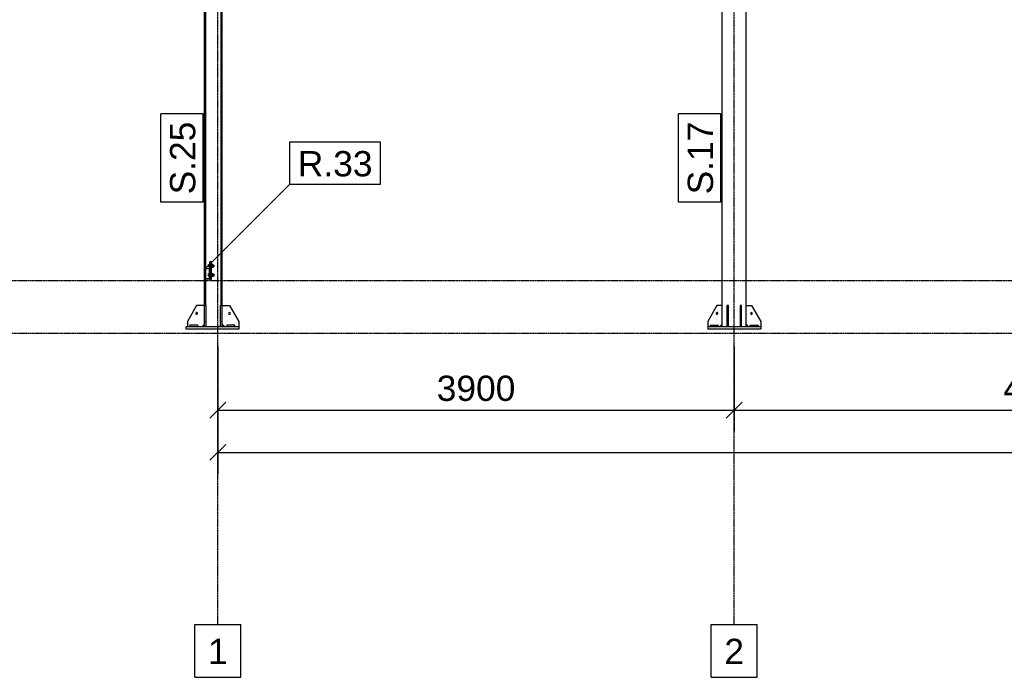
# Model space of a CAD drawing. Header units: millimetres. Extents: x -19654 to 22346, y -14260 to 15440.
# Tile 3 of 22: x -15768 to -8332, y -3000 to 1970. Entities that reach past the tile are written whole.
import ezdxf

# ---------------------------------------------------------------- set-up
doc = ezdxf.new("R2010")
doc.units = ezdxf.units.MM
doc.linetypes.add('DXK_LINE_DOT3', pattern=[5.9187, 2.979, -0.9799, 0.9799, -0.9799])
for name, color, linetype in [('TS_INNE_OBIEKTY', 7, 'Continuous'), ('TS_LINIE_WIDOCZNE', 7, 'Continuous'), ('TS_OPISY', 7, 'Continuous'), ('TS_OPISY_LINIE', 7, 'Continuous'), ('TS_OPISY_RAMKA', 7, 'Continuous'), ('TS_WYMIARY', 7, 'Continuous'), ('TS_WYMIARY_TEKST', 7, 'Continuous'), ('TS_WYPELNIENIE', 7, 'Continuous')]:
    doc.layers.add(name, color=color, linetype=linetype)
doc.styles.add('Arial', font='ARIAL.TTF', dxfattribs={"height": 0.2})

# ---------------------------------------------------------------- blocks, each defined once
blk = doc.blocks.new('Part-305655477-1383 - 1303')
at = {"layer": 'TS_LINIE_WIDOCZNE', "color": 1, "linetype": 'Continuous'}
for p, q in [((-14367.7, 4790), (-14363.2, 4790)), ((-14363.2, 4539.6), (-14363.2, 4790)), ((-14247.2, 4790), (-14238.7, 4790)), ((-14247.2, 4539.6), (-14247.2, 4790)), ((-14238.7, 4539.6), (-14238.7, 4790)), ((-14371.7, 4539.6), (-14371.7, 4740)), ((-14371.7, 3355), (-14371.7, 4239.6)), ((-14363.2, 3355), (-14363.2, 4239.6)), ((-14247.2, 3355), (-14247.2, 4239.6)), ((-14238.7, 3355), (-14238.7, 4239.6)), ((-14371.7, 90), (-14371.7, 3115)), ((-14363.2, 90), (-14363.2, 3115)), ((-14247.2, -190), (-14247.2, 3115)), ((-14238.7, -190), (-14238.7, 3115)), ((-14363.2, 13), (-14363.2, 87)), ((-14371.7, -190), (-14371.7, 10)), ((-14363.2, -190), (-14363.2, 10))]:
    blk.add_line(p, q, dxfattribs=at)
blk = doc.blocks.new('Part-305655477-1385 - 1303')
at = {"layer": 'TS_LINIE_WIDOCZNE', "color": 1, "linetype": 'Continuous'}
for p, q in [((-14113.7, -350), (-14513.7, -350)), ((-14513.7, -350), (-14513.7, -370)), ((-14113.7, -370), (-14513.7, -370)), ((-14113.7, -350), (-14113.7, -370))]:
    blk.add_line(p, q, dxfattribs=at)
blk = doc.blocks.new('Part-305655477-1386 - 1303')
at = {"layer": 'TS_LINIE_WIDOCZNE', "color": 1, "linetype": 'Continuous'}
for p, q in [((-14431.7, -190), (-14501.7, -310)), ((-14371.7, -190), (-14431.7, -190)), ((-14501.7, -310), (-14501.7, -350)), ((-14391.7, -350), (-14371.7, -330))]:
    blk.add_line(p, q, dxfattribs=at)
blk = doc.blocks.new('Part-305655477-1388 - 1303')
at = {"layer": 'TS_LINIE_WIDOCZNE', "color": 1, "linetype": 'Continuous'}
for p, q in [((-14238.7, -190), (-14183.7, -190)), ((-14183.7, -190), (-14113.7, -310)), ((-14218.7, -350), (-14238.7, -330)), ((-14113.7, -310), (-14113.7, -350))]:
    blk.add_line(p, q, dxfattribs=at)
blk = doc.blocks.new('Part-305655477-1390 - 1303')
at = {"layer": 'TS_LINIE_WIDOCZNE', "color": 1, "linetype": 'Continuous'}
for p, q in [((-14238.7, -190), (-14250.7, -190)), ((-14250.7, -350), (-14250.7, -190)), ((-14238.7, -350), (-14238.7, -190)), ((-14250.7, -310), (-14238.7, -310)), ((-14238.7, -350), (-14250.7, -350))]:
    blk.add_line(p, q, dxfattribs=at)
blk = doc.blocks.new('Part-305655477-1391 - 1303')
at = {"layer": 'TS_LINIE_WIDOCZNE', "color": 1, "linetype": 'Continuous'}
for p, q in [((-14359.7, -190), (-14371.7, -190)), ((-14371.7, -350), (-14371.7, -190)), ((-14359.7, -350), (-14359.7, -190)), ((-14371.7, -310), (-14359.7, -310)), ((-14359.7, -350), (-14371.7, -350))]:
    blk.add_line(p, q, dxfattribs=at)
blk = doc.blocks.new('Part-305655477-1394 - 1303')
at = {"layer": 'TS_LINIE_WIDOCZNE', "color": 1, "linetype": 'Continuous'}
for p, q in [((-14423.7, -338), (-14483.7, -338)), ((-14483.7, -338), (-14483.7, -350)), ((-14423.7, -350), (-14423.7, -338))]:
    blk.add_line(p, q, dxfattribs=at)
blk = doc.blocks.new('Part-305655477-1395 - 1303')
at = {"layer": 'TS_LINIE_WIDOCZNE', "color": 1, "linetype": 'Continuous'}
for p, q in [((-14143.7, -338), (-14203.7, -338)), ((-14203.7, -338), (-14203.7, -350)), ((-14143.7, -350), (-14143.7, -338))]:
    blk.add_line(p, q, dxfattribs=at)
blk = doc.blocks.new('Bolt-305655477-1404 - 1303')
at = {"layer": 'TS_INNE_OBIEKTY', "color": 1, "linetype": 'Continuous'}
for start, end in [(108, 288), (108, 288), (288, 108), (288, 108)]:
    blk.add_arc((-14431.7, -250), 7, start, end, dxfattribs=at)
blk = doc.blocks.new('Bolt-305655477-1409 - 1303')
at = {"layer": 'TS_INNE_OBIEKTY', "color": 1, "linetype": 'Continuous'}
for start, end in [(90, 270), (90, 270), (270, 90), (270, 90)]:
    blk.add_arc((-14183.7, -250), 7, start, end, dxfattribs=at)
blk = doc.blocks.new('Part-305655477-1474 - 1303')
at = {"layer": 'TS_LINIE_WIDOCZNE', "color": 1, "linetype": 'Continuous'}
for p, q in [((-10461.7, 3308), (-10461.7, 4220.5)), ((-10281.7, 3308), (-10281.7, 4220.5)), ((-10461.7, -350), (-10461.7, 3155)), ((-10281.7, -350), (-10281.7, 3155))]:
    blk.add_line(p, q, dxfattribs=at)
blk = doc.blocks.new('Part-305655477-1476 - 1303')
at = {"layer": 'TS_LINIE_WIDOCZNE', "color": 1, "linetype": 'Continuous'}
for p, q in [((-10171.7, -350), (-10571.7, -350)), ((-10571.7, -350), (-10571.7, -370)), ((-10171.7, -370), (-10571.7, -370)), ((-10171.7, -350), (-10171.7, -370))]:
    blk.add_line(p, q, dxfattribs=at)
blk = doc.blocks.new('Part-305655477-1477 - 1303')
at = {"layer": 'TS_LINIE_WIDOCZNE', "color": 1, "linetype": 'Continuous'}
for p, q in [((-10315.7, -190), (-10327.7, -190)), ((-10327.7, -190), (-10327.7, -350)), ((-10315.7, -350), (-10315.7, -190)), ((-10327.7, -310), (-10315.7, -310))]:
    blk.add_line(p, q, dxfattribs=at)
blk = doc.blocks.new('Part-305655477-1478 - 1303')
at = {"layer": 'TS_LINIE_WIDOCZNE', "color": 1, "linetype": 'Continuous'}
for p, q in [((-10415.7, -190), (-10427.7, -190)), ((-10427.7, -190), (-10427.7, -350)), ((-10415.7, -350), (-10415.7, -190)), ((-10427.7, -310), (-10415.7, -310))]:
    blk.add_line(p, q, dxfattribs=at)
blk = doc.blocks.new('Part-305655477-1615 - 1303')
at = {"layer": 'TS_LINIE_WIDOCZNE', "color": 1, "linetype": 'Continuous'}
for p, q in [((-14325.7, 140), (-14331.7, 140)), ((-14331.7, 90), (-14331.7, 140)), ((-14325.7, 10), (-14325.7, 140)), ((-14331.7, 10), (-14325.7, 10))]:
    blk.add_line(p, q, dxfattribs=at)
blk = doc.blocks.new('Part-305655477-1482 - 1303')
at = {"layer": 'TS_LINIE_WIDOCZNE', "color": 1, "linetype": 'Continuous'}
for p, q in [((-10281.7, -330), (-10281.7, -190)), ((-10281.7, -190), (-10241.7, -190)), ((-10241.7, -190), (-10171.7, -310)), ((-10261.7, -350), (-10281.7, -330)), ((-10171.7, -310), (-10171.7, -350))]:
    blk.add_line(p, q, dxfattribs=at)
blk = doc.blocks.new('Part-305655477-1483 - 1303')
at = {"layer": 'TS_LINIE_WIDOCZNE', "color": 1, "linetype": 'Continuous'}
for p, q in [((-10501.7, -190), (-10571.7, -310)), ((-10461.7, -190), (-10501.7, -190)), ((-10461.7, -330), (-10461.7, -190)), ((-10571.7, -310), (-10571.7, -350)), ((-10481.7, -350), (-10461.7, -330))]:
    blk.add_line(p, q, dxfattribs=at)
blk = doc.blocks.new('Part-305655477-1485 - 1303')
at = {"layer": 'TS_LINIE_WIDOCZNE', "color": 1, "linetype": 'Continuous'}
for p, q in [((-10251.7, -338), (-10191.7, -338)), ((-10251.7, -350), (-10251.7, -338)), ((-10191.7, -338), (-10191.7, -350))]:
    blk.add_line(p, q, dxfattribs=at)
blk = doc.blocks.new('Part-305655477-1487 - 1303')
at = {"layer": 'TS_LINIE_WIDOCZNE', "color": 1, "linetype": 'Continuous'}
for p, q in [((-10551.7, -338), (-10491.7, -338)), ((-10551.7, -350), (-10551.7, -338)), ((-10491.7, -338), (-10491.7, -350))]:
    blk.add_line(p, q, dxfattribs=at)
blk = doc.blocks.new('Bolt-305655477-1494 - 1303')
at = {"layer": 'TS_INNE_OBIEKTY', "color": 1, "linetype": 'Continuous'}
for start, end in [(90, 270), (90, 270), (270, 90), (270, 90)]:
    blk.add_arc((-10241.7, -250), 7, start, end, dxfattribs=at)
blk = doc.blocks.new('Bolt-305655477-1497 - 1303')
at = {"layer": 'TS_INNE_OBIEKTY', "color": 1, "linetype": 'Continuous'}
for start, end in [(108, 288), (108, 288), (288, 108), (288, 108)]:
    blk.add_arc((-10501.7, -250), 7, start, end, dxfattribs=at)
blk = doc.blocks.new('Part-305655477-1612 - 1303')
at = {"layer": 'TS_WYPELNIENIE', "linetype": 'Continuous'}
h = blk.add_hatch(dxfattribs=at)
h.set_pattern_fill('', color=256, scale=70, style=0, pattern_type=0)
h.set_pattern_definition([(45, (-14371.68, 10), (-157.15, 157.15), [])])
h.paths.add_polyline_path([(-14371.7, 90), (-14371.7, 10), (-14331.7, 10), (-14331.7, 90)])
h.paths.add_polyline_path([(-14334.7, 13), (-14368.7, 13), (-14368.7, 87), (-14334.7, 87)])
at = {"layer": 'TS_INNE_OBIEKTY', "color": 1, "linetype": 'Continuous'}
for p, q in [((-14371.7, 10), (-14371.7, 90)), ((-14371.7, 90), (-14331.7, 90)), ((-14368.7, 87), (-14368.7, 13)), ((-14334.7, 87), (-14368.7, 87)), ((-14334.7, 13), (-14334.7, 87)), ((-14331.7, 90), (-14331.7, 10)), ((-14331.7, 10), (-14371.7, 10)), ((-14368.7, 13), (-14334.7, 13))]:
    blk.add_line(p, q, dxfattribs=at)
blk = doc.blocks.new('Part-305655477-1614 - 1303')
at = {"layer": 'TS_LINIE_WIDOCZNE', "color": 1, "linetype": 'Continuous'}
for p, q in [((-14319.7, 140), (-14325.7, 140)), ((-14319.7, 10), (-14319.7, 140)), ((-14325.7, 10), (-14319.7, 10))]:
    blk.add_line(p, q, dxfattribs=at)
blk = doc.blocks.new('Bolt-305655477-1616 - 1303')
at = {"layer": 'TS_INNE_OBIEKTY', "color": 1, "linetype": 'Continuous'}
for p, q in [((-14341.7, 119), (-14334.2, 119)), ((-14341.7, 101), (-14341.7, 119)), ((-14341.7, 110), (-14334.2, 110)), ((-14334.2, 101), (-14341.7, 101)), ((-14334.2, 122), (-14334.2, 98)), ((-14334.2, 122), (-14331.7, 122)), ((-14334.2, 98), (-14331.7, 98)), ((-14319.7, 122), (-14317.2, 122)), ((-14319.7, 98), (-14317.2, 98)), ((-14317.2, 122), (-14317.2, 98)), ((-14307.2, 119.5), (-14317.2, 119.5)), ((-14317.2, 110), (-14307.2, 110)), ((-14317.2, 100.5), (-14307.2, 100.5)), ((-14307.2, 100.5), (-14307.2, 119.5)), ((-14307.2, 116), (-14299.2, 116)), ((-14307.2, 104), (-14299.2, 104)), ((-14299.2, 104.8), (-14299.2, 116)), ((-14299.2, 104), (-14299.2, 104.8)), ((-14341.7, 49), (-14334.7, 49)), ((-14341.7, 31), (-14341.7, 49)), ((-14341.7, 40), (-14334.7, 40)), ((-14334.7, 31), (-14341.7, 31)), ((-14319.7, 52), (-14317.2, 52)), ((-14319.7, 28), (-14317.2, 28)), ((-14317.2, 52), (-14317.2, 28)), ((-14307.2, 49.5), (-14317.2, 49.5)), ((-14317.2, 40), (-14307.2, 40)), ((-14317.2, 30.5), (-14307.2, 30.5)), ((-14307.2, 30.5), (-14307.2, 49.5)), ((-14307.2, 46), (-14299.2, 46)), ((-14307.2, 34), (-14299.2, 34)), ((-14299.2, 34.8), (-14299.2, 46)), ((-14299.2, 34), (-14299.2, 34.8))]:
    blk.add_line(p, q, dxfattribs=at)
blk = doc.blocks.new('GridLine-305655477-2461 - 1303')
at = {"layer": 'TS_INNE_OBIEKTY', "color": 4, "linetype": 'DXK_LINE_DOT3'}
blk.add_line((-14271.7, -2600), (-14271.7, 6940), dxfattribs=at)
at = {"layer": 'TS_INNE_OBIEKTY', "color": 4, "linetype": 'Continuous'}
for p, q in [((-14445.8, -2600), (-14097.6, -2600)), ((-14445.8, -3000), (-14445.8, -2600)), ((-14097.6, -3000), (-14097.6, -2600)), ((-14445.8, -3000), (-14097.6, -3000))]:
    blk.add_line(p, q, dxfattribs=at)
at = {"layer": 'TS_INNE_OBIEKTY', "color": 2, "linetype": 'Continuous', "style": 'Arial'}
blk.add_text('1', height=191, dxfattribs=at).set_placement((-14345.8, -2900))
blk = doc.blocks.new('GridLine-305655477-2462 - 1303')
at = {"layer": 'TS_INNE_OBIEKTY', "color": 4, "linetype": 'DXK_LINE_DOT3'}
blk.add_line((-10371.7, -2600), (-10371.7, 6940), dxfattribs=at)
at = {"layer": 'TS_INNE_OBIEKTY', "color": 4, "linetype": 'Continuous'}
for p, q in [((-10545.8, -2600), (-10197.6, -2600)), ((-10545.8, -3000), (-10545.8, -2600)), ((-10197.6, -3000), (-10197.6, -2600)), ((-10545.8, -3000), (-10197.6, -3000))]:
    blk.add_line(p, q, dxfattribs=at)
at = {"layer": 'TS_INNE_OBIEKTY', "color": 2, "linetype": 'Continuous', "style": 'Arial'}
blk.add_text('2', height=191, dxfattribs=at).set_placement((-10445.8, -2900))
blk = doc.blocks.new('GridLine-305655477-2468 - 1303')
at = {"layer": 'TS_INNE_OBIEKTY', "color": 4, "linetype": 'DXK_LINE_DOT3'}
blk.add_line((-16331.7, -400), (18196.3, -400), dxfattribs=at)
blk = doc.blocks.new('GridLine-305655477-2469 - 1303')
at = {"layer": 'TS_INNE_OBIEKTY', "color": 4, "linetype": 'DXK_LINE_DOT3'}
blk.add_line((-16331.7, 0), (18196.3, 0), dxfattribs=at)
blk = doc.blocks.new('StraightDimension-305655477-2477 - 1303')
at = {"layer": 'TS_WYMIARY', "color": 174, "linetype": 'Continuous'}
for p, q in [((-10371.7, -500), (-10371.7, -1141.1)), ((-5711.7, -500), (-5711.7, -1141.1)), ((-10311.7, -921.1), (-10431.7, -1041.1)), ((-5771.7, -1041.1), (-5651.7, -921.1)), ((-10371.7, -981.1), (-5711.7, -981.1))]:
    blk.add_line(p, q, dxfattribs=at)
at = {"color": 0}
blk.add_wipeout([(-7705.2, -951.1), (-7705.2, -671.1), (-8378.2, -671.1), (-8378.2, -951.1)], dxfattribs=at).dxf.layer = 'TS_WYMIARY'
at = {"layer": 'TS_WYMIARY_TEKST', "color": 96, "style": 'Arial'}
blk.add_text('4660', height=191.02, dxfattribs=at).set_placement((-8338.2, -911.1))
blk = doc.blocks.new('StraightDimension-305655477-2478 - 1303')
at = {"layer": 'TS_WYMIARY', "color": 174, "linetype": 'Continuous'}
for p, q in [((-14271.7, -500), (-14271.7, -1141.1)), ((-10371.7, -500), (-10371.7, -1141.1)), ((-14211.7, -921.1), (-14331.7, -1041.1)), ((-10431.7, -1041.1), (-10311.7, -921.1)), ((-14271.7, -981.1), (-10371.7, -981.1))]:
    blk.add_line(p, q, dxfattribs=at)
at = {"color": 0}
blk.add_wipeout([(-11985.2, -951.1), (-11985.2, -671.1), (-12658.2, -671.1), (-12658.2, -951.1)], dxfattribs=at).dxf.layer = 'TS_WYMIARY'
at = {"layer": 'TS_WYMIARY_TEKST', "color": 96, "style": 'Arial'}
blk.add_text('3900', height=191.02, dxfattribs=at).set_placement((-12618.2, -911.1))
blk = doc.blocks.new('StraightDimension-305655477-2484 - 1303')
at = {"layer": 'TS_WYMIARY', "color": 174, "linetype": 'Continuous'}
for p, q in [((-14271.7, -500), (-14271.7, -1460)), ((-14211.7, -1240), (-14331.7, -1360)), ((-14271.7, -1300), (15541.3, -1300))]:
    blk.add_line(p, q, dxfattribs=at)
blk = doc.blocks.new('Mark-305655477-3327 - 1303')
at = {"layer": 'TS_OPISY_RAMKA', "linetype": 'Continuous'}
for p, q in [((-10791.7, 590), (-10791.7, 1258.2)), ((-10471.7, 1258.2), (-10791.7, 1258.2)), ((-10471.7, 590), (-10471.7, 1258.2)), ((-10471.7, 590), (-10791.7, 590))]:
    blk.add_line(p, q, dxfattribs=at)
blk.add_wipeout([(-10531.7, 1198.2), (-10731.7, 1198.2), (-10731.7, 650), (-10531.7, 650)]).dxf.layer = 'TS_OPISY_LINIE'
blk.add_wipeout([(-10531.7, 1198.2), (-10731.7, 1198.2), (-10731.7, 650), (-10531.7, 650)]).dxf.layer = 'TS_OPISY_LINIE'
at = {"layer": 'TS_OPISY', "style": 'Arial'}
blk.add_text('S.17', height=191.02, rotation=90.00021, dxfattribs=at).set_placement((-10531.7, 650))
blk = doc.blocks.new('Mark-305655477-3322 - 1303')
at = {"layer": 'TS_OPISY_RAMKA', "linetype": 'Continuous'}
for p, q in [((-14701.7, 590), (-14701.7, 1258.2)), ((-14381.7, 1258.2), (-14701.7, 1258.2)), ((-14381.7, 590), (-14381.7, 1258.2)), ((-14381.7, 590), (-14701.7, 590))]:
    blk.add_line(p, q, dxfattribs=at)
blk.add_wipeout([(-14441.7, 1198.2), (-14641.7, 1198.2), (-14641.7, 650), (-14441.7, 650)]).dxf.layer = 'TS_OPISY_LINIE'
blk.add_wipeout([(-14441.7, 1198.2), (-14641.7, 1198.2), (-14641.7, 650), (-14441.7, 650)]).dxf.layer = 'TS_OPISY_LINIE'
at = {"layer": 'TS_OPISY', "style": 'Arial'}
blk.add_text('S.25', height=191.02, rotation=90.00021, dxfattribs=at).set_placement((-14441.7, 650))
blk = doc.blocks.new('Mark-305655477-3343 - 1303')
at = {"layer": 'TS_OPISY_LINIE', "linetype": 'Continuous'}
blk.add_line((-14363.4, 89.5), (-13727, 725.9), dxfattribs=at)
at = {"layer": 'TS_OPISY_RAMKA', "linetype": 'Continuous'}
for p, q in [((-13727, 1045.9), (-13043.9, 1045.9)), ((-13727, 725.9), (-13727, 1045.9)), ((-13043.9, 725.9), (-13043.9, 1045.9)), ((-13727, 725.9), (-13043.9, 725.9))]:
    blk.add_line(p, q, dxfattribs=at)
blk.add_wipeout([(-13103.9, 785.9), (-13103.9, 985.9), (-13667, 985.9), (-13667, 785.9)]).dxf.layer = 'TS_OPISY_LINIE'
blk.add_wipeout([(-13103.9, 785.9), (-13103.9, 985.9), (-13667, 985.9), (-13667, 785.9)]).dxf.layer = 'TS_OPISY_LINIE'
at = {"layer": 'TS_OPISY', "style": 'Arial'}
blk.add_text('R.33', height=191.02, dxfattribs=at).set_placement((-13667, 785.9))

msp = doc.modelspace()

# ---------------------------------------------------------------- block references
for name in ['GridLine-305655477-2461 - 1303', 'GridLine-305655477-2462 - 1303', 'Part-305655477-1383 - 1303', 'Part-305655477-1474 - 1303', 'GridLine-305655477-2469 - 1303', 'Part-305655477-1612 - 1303', 'Bolt-305655477-1616 - 1303', 'Part-305655477-1615 - 1303', 'Part-305655477-1614 - 1303', 'GridLine-305655477-2468 - 1303', 'Part-305655477-1386 - 1303', 'Part-305655477-1391 - 1303', 'Part-305655477-1390 - 1303', 'Part-305655477-1388 - 1303', 'Part-305655477-1483 - 1303', 'Part-305655477-1478 - 1303', 'Part-305655477-1477 - 1303', 'Part-305655477-1482 - 1303', 'Bolt-305655477-1404 - 1303', 'Bolt-305655477-1409 - 1303', 'Bolt-305655477-1497 - 1303', 'Bolt-305655477-1494 - 1303', 'Part-305655477-1385 - 1303', 'Part-305655477-1394 - 1303', 'Part-305655477-1395 - 1303', 'Part-305655477-1476 - 1303', 'Part-305655477-1487 - 1303', 'Part-305655477-1485 - 1303']:
    msp.add_blockref(name, (0, 0))

# ---------------------------------------------------------------- next in the draw order: block references
for name in ['Mark-305655477-3322 - 1303', 'Mark-305655477-3327 - 1303', 'StraightDimension-305655477-2477 - 1303']:
    msp.add_blockref(name, (0, 0))

# ---------------------------------------------------------------- next in the draw order: block references
for name in ['Mark-305655477-3343 - 1303', 'StraightDimension-305655477-2478 - 1303']:
    msp.add_blockref(name, (0, 0))

# ---------------------------------------------------------------- next in the draw order: block references
msp.add_blockref('StraightDimension-305655477-2484 - 1303', (0, 0))

doc.saveas('drawing.dxf')
